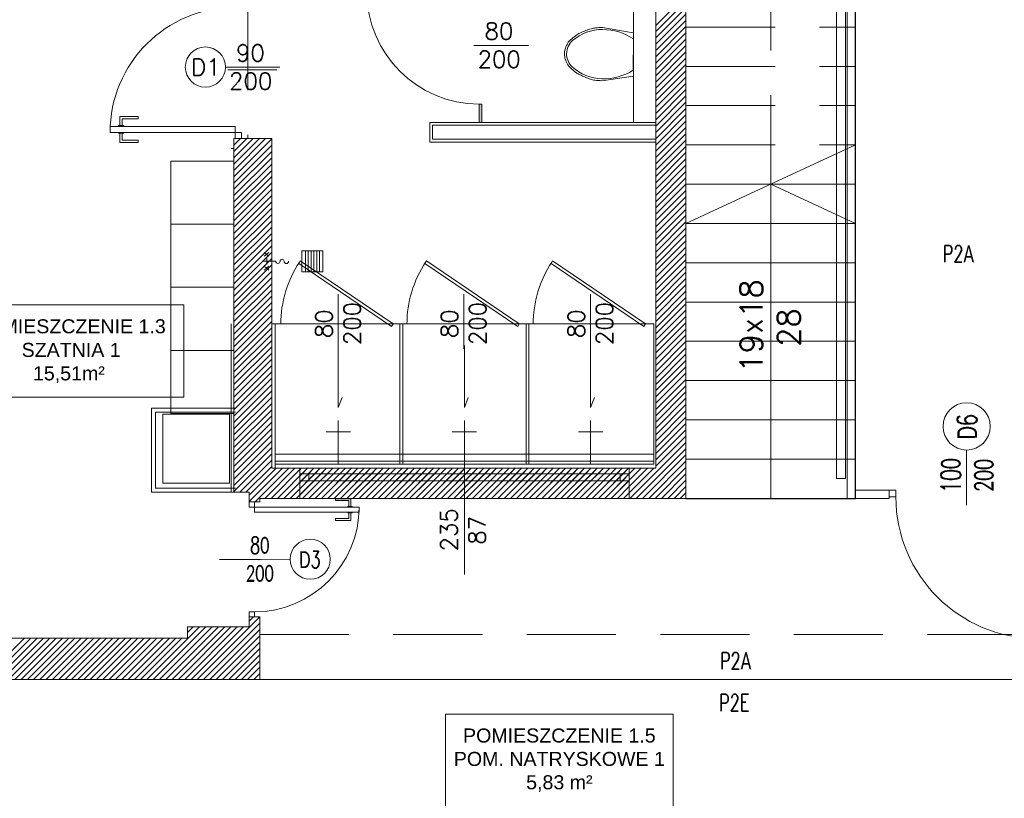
# Model space of a CAD drawing. Header units: millimetres. Extents: x -20020 to 55682, y 3351 to 17623.
# Tile 25 of 49: x -2551 to -1849, y 11325 to 11880. Entities that reach past the tile are written whole.
import ezdxf
from ezdxf.lldxf.tags import DXFTag

# ---------------------------------------------------------------- set-up
doc = ezdxf.new("R2010")
doc.units = ezdxf.units.MM
doc.linetypes.add('ACAD_ISO03W100', pattern=[30, 12, -18])
doc.linetypes.add('HIDDEN', pattern=[9.525, 6.35, -3.175])
doc.layers.get('0').update_dxf_attribs({"color": 252, "lineweight": 9})
for name, color, linetype, lineweight in [('_Drzwi', 252, 'Continuous', 9), ('ARANŻACJA', 252, 'Continuous', 9), ('cienka', 252, 'Continuous', 9), ('ETYKIETY POMIESZCZEŃ', 252, 'Continuous', 9), ('IS_Grafika', 252, 'SOLID', 9), ('nowe', 252, 'Continuous', 9), ('OKNA', 252, 'Continuous', 9), ('OPISY', 252, 'Continuous', 9), ('PODCIĄG', 252, 'HIDDEN', 9), ('srednia', 252, 'Continuous', 9), ('ŚCIANY KONSTRUKCYJNE', 252, 'Continuous', 9), ('ŚCIANY WYPEŁNIENIE', 252, 'Continuous', 9)]:
    doc.layers.add(name, color=color, linetype=linetype, lineweight=lineweight)
doc.styles.add('MED_ARIAL_Tabela', font='arial.ttf')
doc.styles.get("Standard").update_dxf_attribs({"font": 'romans.shx', "width": 0.7})
tags = doc.linetypes.add('SOLID', pattern=[10, 10, 0]).pattern_tags.tags
tags[6:7] = [DXFTag(74, 4), DXFTag(75, 0), DXFTag(340, '0'), DXFTag(46, 0.0), DXFTag(50, 0.0), DXFTag(44, 0.0), DXFTag(45, 0.0)]
tags[4:5] = [DXFTag(74, 4), DXFTag(75, 0), DXFTag(340, '0'), DXFTag(46, 0.0), DXFTag(50, 0.0), DXFTag(44, 0.0), DXFTag(45, 0.0)]

# ---------------------------------------------------------------- blocks, each defined once
blk = doc.blocks.new('drzwi_wew_901')
blk.add_line((0, 19.18), (0, -12.85))
at = {"color": 0}
for p, q in [((32, -71.55), (30.5, -71.55)), ((30.5, -83.55), (30.5, -71.55)), ((32, -82.05), (32, -71.55)), ((46, -71.55), (47.5, -71.55)), ((46, -82.05), (46, -71.55)), ((47.5, -83.55), (47.5, -71.55)), ((36.5, -83.55), (30.5, -83.55)), ((36.5, -82.05), (32, -82.05)), ((37, -81.05), (36.5, -81.05)), ((36.5, -84.55), (36.5, -81.05)), ((37, -84.55), (36.5, -84.55)), ((41, -81.05), (41.5, -81.05)), ((41, -84.55), (41.5, -84.55)), ((41.5, -84.55), (41.5, -81.05)), ((41.5, -82.05), (46, -82.05)), ((41.5, -83.55), (47.5, -83.55))]:
    blk.add_line(p, q, dxfattribs=at)
for points in [[(-45, -8), (-45, -4), (-41, -4), (-41, -8)], [(45, -8), (45, -4), (41, -4), (41, -8)], [(41, -8), (37, -8), (37, -90), (41, -90)]]:
    blk.add_lwpolyline(points, close=True)
at = {"color": 0, "linetype": 'Continuous', "ltscale": 50}
blk.add_arc((41, -8), 82.02, 180, 270, dxfattribs=at)
blk = doc.blocks.new('prysznic')
at = {"layer": 'ARANŻACJA'}
for points in [[(5750.89, -4086.83), (5750.89, -4069.51)], [(5727.96, -4078.17), (5758.93, -4078.17)]]:
    blk.add_lwpolyline(points, dxfattribs=at)
blk = doc.blocks.new('fsefsefes')
for points in [[(9985.45, -5716.55), (10000.45, -5716.55), (10000.45, -5701.55), (9985.45, -5701.55), (9985.45, -5716.55)], [(9985.45, -5703.92), (10000.45, -5703.92)], [(9985.45, -5705.92), (10000.45, -5705.92)], [(9985.45, -5707.92), (10000.45, -5707.92)], [(9985.45, -5709.92), (10000.45, -5709.92)], [(9985.45, -5711.92), (10000.45, -5711.92)], [(9985.45, -5711.92), (10000.45, -5711.92)], [(9985.45, -5713.92), (10000.45, -5713.92)], [(9985.45, -5716.55), (10000.45, -5716.55)], [(9992.95, -5743.93), (9992.95, -5735.14)], [(9986.65, -5740.09), (9989.42, -5743.38)], [(9986.65, -5743.38), (9989.42, -5740.09)], [(9990.8, -5741.54), (9995.1, -5741.54)], [(9999.24, -5740.09), (9996.48, -5743.38)], [(9999.24, -5743.38), (9996.48, -5740.09)]]:
    blk.add_lwpolyline(points)
blk.add_lwpolyline([(9992.95, -5735.14, 1), (9992.95, -5732.01, -1), (9992.95, -5729.22, 1), (9992.95, -5725.99, 0.933393)], format="xyb")

msp = doc.modelspace()

# ---------------------------------------------------------------- hatches: boundary and pattern name
at = {"layer": 'srednia'}
h = msp.add_hatch(color=256, dxfattribs=at)
h.dxf.hatch_style = 1
h.paths.add_polyline_path([(-2223.39, 11807.07), (-2221.38, 11807.07), (-2221.34, 11820.15), (-2223.35, 11820.15)])

# ---------------------------------------------------------------- linework, layer by layer
for p, q in [((-2367.69, 11844.54), (-2402.58, 11844.54)), ((-2479.56, 11804.8), (-2479.56, 11811.33)), ((-2479.56, 11811.33), (-2466.5, 11811.33)), ((-2477.93, 11804.8), (-2477.93, 11809.7)), ((-2477.93, 11809.7), (-2466.5, 11809.7)), ((-2466.5, 11809.7), (-2466.5, 11811.33)), ((-2480.65, 11804.25), (-2480.65, 11804.8)), ((-2480.65, 11804.8), (-2476.84, 11804.8)), ((-2480.65, 11799.9), (-2480.65, 11799.35)), ((-2480.65, 11799.35), (-2476.84, 11799.35)), ((-2479.56, 11799.35), (-2479.56, 11792.82)), ((-2477.93, 11799.35), (-2477.93, 11794.45)), ((-2476.84, 11804.25), (-2476.84, 11804.8)), ((-2476.84, 11799.9), (-2476.84, 11799.35)), ((-2479.56, 11792.82), (-2466.5, 11792.82)), ((-2477.93, 11794.45), (-2466.5, 11794.45)), ((-2466.5, 11794.45), (-2466.5, 11792.82)), ((-2325.75, 11537.46), (-2325.75, 11538.82)), ((-2314.82, 11538.82), (-2325.75, 11538.82)), ((-2316.18, 11537.46), (-2325.75, 11537.46)), ((-2317.09, 11532.9), (-2317.09, 11533.36)), ((-2313.9, 11533.36), (-2317.09, 11533.36)), ((-2316.18, 11533.36), (-2316.18, 11537.46)), ((-2314.82, 11533.36), (-2314.82, 11538.82)), ((-2313.9, 11532.9), (-2313.9, 11533.36)), ((-2317.09, 11529.26), (-2317.09, 11528.8)), ((-2313.9, 11528.8), (-2317.09, 11528.8)), ((-2316.18, 11528.8), (-2316.18, 11524.7)), ((-2314.82, 11528.8), (-2314.82, 11523.33)), ((-2313.9, 11529.26), (-2313.9, 11528.8)), ((-2325.75, 11524.7), (-2325.75, 11523.33)), ((-2316.18, 11524.7), (-2325.75, 11524.7)), ((-2314.82, 11523.33), (-2325.75, 11523.33)), ((-2408.42, 11495.55), (-2379.23, 11495.55))]:
    msp.add_line(p, q)
for points in [[(-2113.38, 11840.02), (-2135.87, 11836.84, -0.030758), (-2140.84, 11837.21, -0.049555), (-2143.85, 11837.94, -0.011983), (-2147.63, 11839.35, -0.011983), (-2151.33, 11840.95, -0.049552), (-2154, 11842.51, -0.030757), (-2157.84, 11845.69, -0.035278), (-2159.5, 11847.42, -0.055317), (-2160.34, 11848.7, -0.015269), (-2161.17, 11850.47, -0.015268), (-2161.89, 11852.29, -0.055313), (-2162.25, 11853.77, -0.035277), (-2162.39, 11856.16, -0.035277), (-2162.18, 11858.55, -0.055313), (-2161.78, 11860.03, -0.015268), (-2161.01, 11861.82, -0.015269), (-2160.13, 11863.57, -0.055317), (-2159.25, 11864.82, -0.035278), (-2157.55, 11866.51, -0.030757), (-2153.62, 11869.57, -0.049552), (-2150.91, 11871.06, -0.011983), (-2147.16, 11872.55, -0.011983), (-2143.35, 11873.86, -0.049555), (-2140.32, 11874.5, -0.030758), (-2135.34, 11874.74)], [(-2135.85, 11838.26, 0.148054), (-2113.54, 11844.26, -0.148054), (-2135.85, 11838.26, -0.186661), (-2156.88, 11846.73, -0.215016), (-2160.96, 11856.14, -0.215016), (-2156.62, 11865.43, 0.215016), (-2160.96, 11856.14, -0.215016), (-2156.62, 11865.43, -0.186661), (-2135.35, 11873.32, -0.148054), (-2113.22, 11866.69, 0.148054), (-2135.35, 11873.32)], [(-2111.07, 11844.87, -0.272823), (-2111.07, 11844.87, -0.272823), (-2111.07, 11844.87, -0.124305), (-2111.07, 11844.87)]]:
    msp.add_lwpolyline(points, format="xyb")
msp.add_lwpolyline([(-2135.34, 11874.74), (-2113.38, 11871)])
for points in [[(-2113.22, 11866.69), (-2113.54, 11844.26)], [(-2397.29, 11799.9), (-2397.29, 11804.25), (-2486.59, 11804.25), (-2486.59, 11799.9)], [(-2397.29, 11795.54), (-2392.94, 11795.54), (-2392.94, 11799.9), (-2397.29, 11799.9)], [(-2383.65, 11536.55), (-2387.29, 11536.55), (-2387.29, 11532.9), (-2383.65, 11532.9)], [(-2383.65, 11532.9), (-2383.65, 11529.26), (-2308.94, 11529.26), (-2308.94, 11532.9)], [(-2383.65, 11454.55), (-2387.29, 11454.55), (-2387.29, 11458.19), (-2383.65, 11458.19)]]:
    msp.add_lwpolyline(points, close=True)
at = {"linetype": 'Continuous', "ltscale": 50}
for centre, radius, start, end in [((-2397.29, 11799.9), 89.32, 90, 180), ((-2383.65, 11532.9), 74.73, 270, 0)]:
    msp.add_arc(centre, radius, start, end, dxfattribs=at)
at = {"layer": 'ARANŻACJA'}
for p, q in [((-2113.34, 12010.55), (-2113.34, 11807.07)), ((-2097.29, 11805.07), (-2256.61, 11805.07)), ((-2256.61, 11805.07), (-2256.61, 11795.07)), ((-2256.61, 11795.07), (-2097.29, 11795.07)), ((-2368.79, 11663.55), (-2371.29, 11663.55)), ((-2323.79, 11648.06), (-2323.79, 11603.97)), ((-2233.79, 11648.06), (-2233.79, 11603.97)), ((-2143.8, 11648.06), (-2143.8, 11603.97)), ((-2323.79, 11603.97), (-2321.11, 11611)), ((-2233.79, 11603.97), (-2231.11, 11611)), ((-2143.8, 11603.97), (-2141.11, 11611)), ((-2368.79, 11562.55), (-2368.79, 11570.55)), ((-2368.79, 11570.55), (-2098.79, 11570.55)), ((-2368.79, 11560.55), (-2368.79, 11565.55)), ((-2368.79, 11565.55), (-2098.79, 11565.55)), ((-1930.96, 11539.05), (-1930.96, 11545.05))]:
    msp.add_line(p, q, dxfattribs=at)
at = {"layer": 'ARANŻACJA', "ltscale": 10}
for points in [[(-1954.84, 11539.05), (-1954.84, 12016.05), (-1960.84, 12016.05), (-1960.84, 11539.05), (-1930.96, 11539.05)], [(-2323.79, 11563.55), (-2323.79, 11594.52)], [(-2143.79, 11563.55), (-2143.79, 11594.52)], [(-2332.45, 11586.47), (-2315.14, 11586.47)], [(-2152.45, 11586.47), (-2135.14, 11586.47)], [(-1930.96, 11545.05), (-1954.84, 11545.05)]]:
    msp.add_lwpolyline(points, dxfattribs=at)
at = {"layer": 'ARANŻACJA', "linetype": 'ACAD_ISO03W100', "ltscale": 10}
msp.add_lwpolyline([(-2398.29, 11543.55), (-2400.29, 11543.55), (-2400.29, 11788.62), (-2398.29, 11788.62)], dxfattribs=at)
at = {"layer": 'ARANŻACJA', "ltscale": 10}
for points in [[(-2398.29, 11734.55), (-2398.29, 11779.55), (-2443.29, 11779.55), (-2443.29, 11734.55)], [(-2398.29, 11689.55), (-2398.29, 11734.55), (-2443.29, 11734.55), (-2443.29, 11689.55)], [(-2284.68, 11663.4), (-2350.93, 11708.32), (-2352.06, 11706.64), (-2285.82, 11661.72)], [(-2194.68, 11663.4), (-2260.93, 11708.32), (-2262.06, 11706.64), (-2195.82, 11661.72)], [(-2104.67, 11663.4), (-2170.92, 11708.32), (-2172.06, 11706.64), (-2105.81, 11661.72)], [(-2398.29, 11644.55), (-2398.29, 11689.55), (-2443.29, 11689.55), (-2443.29, 11644.55)], [(-2398.29, 11599.55), (-2398.29, 11644.55), (-2443.29, 11644.55), (-2443.29, 11599.55)]]:
    msp.add_lwpolyline(points, close=True, dxfattribs=at)
at = {"layer": 'cienka'}
msp.add_line((-2379.79, 11410.05), (-1803.79, 11410.05), dxfattribs=at)
at = {"layer": 'Defpoints'}
for p, q in [((-1954.84, 11539.05), (-1954.84, 12016.05)), ((-2075.79, 11539.05), (-1954.84, 11539.05))]:
    msp.add_line(p, q, dxfattribs=at)
at = {"layer": 'ETYKIETY POMIESZCZEŃ'}
for p, q in [((-2434.03, 11676.97), (-2596.58, 11676.97)), ((-2434.03, 11611.2), (-2434.03, 11676.97)), ((-2596.58, 11611.2), (-2434.03, 11611.2))]:
    msp.add_line(p, q, dxfattribs=at)
msp.add_lwpolyline([(-2247.38, 11385.32), (-2247.38, 11319.55), (-2084.83, 11319.55), (-2084.83, 11385.32)], close=True, dxfattribs=at)
at = {"layer": 'IS_Grafika'}
msp.add_lwpolyline([(-2448.89, 11599.21), (-2401.39, 11599.21), (-2401.39, 11550.01), (-2448.89, 11550.01)], close=True, dxfattribs=at)
at = {"layer": 'nowe'}
for points in [[(-2397.12, 11543.43), (-2457.12, 11543.43), (-2457.12, 11603.43), (-2397.12, 11603.43)], [(-2397.12, 11546.43), (-2454.12, 11546.43), (-2454.12, 11600.43), (-2397.12, 11600.43)]]:
    msp.add_lwpolyline(points, dxfattribs=at)
at = {"layer": 'OKNA'}
msp.add_line((-2233.79, 11484.75), (-2233.79, 11587.93), dxfattribs=at)
at = {"layer": 'OPISY'}
for p, q in [((-2227.06, 11861.95), (-2188.2, 11861.95)), ((-2404.3, 11846.42), (-2365.44, 11846.42)), ((-2075.79, 11735.05), (-1954.84, 11791.05)), ((-2015.32, 11763.05), (-1954.84, 11735.05)), ((-2015.32, 11763.05), (-2015.32, 11539.05)), ((-2323.79, 11645.73), (-2323.79, 11684.59)), ((-2234.29, 11645.73), (-2234.29, 11684.59)), ((-2143.79, 11645.73), (-2143.79, 11684.59)), ((-2358.12, 11495.78), (-2396.98, 11495.6))]:
    msp.add_line(p, q, dxfattribs=at)
for centre, radius in [((-2418.62, 11846.55), 14.32), ((-1875.58, 11590.41), 16.84), ((-2343.81, 11495.71), 14.32)]:
    msp.add_circle(centre, radius, dxfattribs=at)
at = {"layer": 'PODCIĄG', "ltscale": 10}
for p, q in [((-2015.32, 11763.05), (-2015.32, 12015.05)), ((-2388.29, 11893.55), (-2388.29, 11795.55)), ((-2075.79, 11875.05), (-1954.84, 11875.05)), ((-2075.79, 11847.05), (-1954.84, 11847.05)), ((-2075.79, 11819.05), (-1954.84, 11819.05)), ((-2075.79, 11791.05), (-1954.84, 11791.05)), ((-2075.79, 11763.05), (-2016.57, 11763.05)), ((-2379.79, 11442.05), (-1803.79, 11442.05)), ((-2379.79, 11410.05), (-1803.79, 11410.05))]:
    msp.add_line(p, q, dxfattribs=at)
at = {"layer": 'srednia'}
for p, q in [((-1968.4, 11553.31), (-1968.4, 12016.05)), ((-1961.9, 12016.05), (-1961.9, 11553.31)), ((-1954.84, 11539.05), (-1954.84, 12016.05)), ((-2223.35, 11820.15), (-2223.39, 11807.07)), ((-2221.34, 11820.15), (-2223.35, 11820.15)), ((-2221.38, 11807.07), (-2221.34, 11820.15)), ((-2097.29, 11807.07), (-2258.61, 11807.07)), ((-2258.61, 11807.07), (-2258.61, 11793.07)), ((-2223.39, 11807.07), (-2221.38, 11807.07)), ((-2258.61, 11793.07), (-2097.29, 11793.07)), ((-2016.57, 11763.05), (-1954.84, 11763.05)), ((-2075.79, 11735.05), (-1954.84, 11735.05)), ((-2075.79, 11707.05), (-1954.84, 11707.05)), ((-2075.79, 11679.05), (-1954.84, 11679.05)), ((-2368.79, 11563.55), (-2368.79, 11663.55)), ((-2278.79, 11663.55), (-2368.79, 11663.55)), ((-2368.79, 11663.55), (-2368.79, 11563.55)), ((-2368.79, 11663.55), (-2099.79, 11663.55)), ((-2098.79, 11663.55), (-2188.79, 11663.55)), ((-2098.79, 11663.55), (-2098.79, 11563.55)), ((-2098.79, 11563.55), (-2098.79, 11663.55)), ((-2075.79, 11651.05), (-1954.84, 11651.05)), ((-2075.79, 11623.05), (-1954.84, 11623.05)), ((-2075.79, 11595.05), (-1954.84, 11595.05)), ((-2098.79, 11563.55), (-2368.79, 11563.55)), ((-2368.79, 11563.55), (-2278.79, 11563.55)), ((-2351.29, 11560.55), (-2351.29, 11539.05)), ((-2188.79, 11563.55), (-2098.79, 11563.55)), ((-2116.29, 11560.55), (-2116.29, 11539.05)), ((-2075.79, 11567.05), (-1954.84, 11567.05)), ((-2351.29, 11556.68), (-2116.29, 11556.68)), ((-2351.29, 11551.68), (-2351.29, 11556.68)), ((-2344.86, 11556.68), (-2351.29, 11556.68)), ((-2351.29, 11556.68), (-2351.29, 11551.68)), ((-2344.86, 11551.68), (-2344.86, 11556.68)), ((-2116.29, 11556.68), (-2122.73, 11556.68)), ((-2122.73, 11556.68), (-2122.73, 11551.68)), ((-2116.29, 11556.68), (-2116.29, 11551.68)), ((-2116.29, 11551.68), (-2116.29, 11556.68)), ((-1961.9, 11553.31), (-1968.4, 11553.31)), ((-2116.29, 11551.68), (-2351.29, 11551.68)), ((-2351.29, 11551.68), (-2344.86, 11551.68)), ((-2122.73, 11551.68), (-2116.29, 11551.68)), ((-2078.29, 11539.05), (-1954.84, 11539.05)), ((-2078.29, 11539.05), (-1954.84, 11539.05))]:
    msp.add_line(p, q, dxfattribs=at)
for points in [[(-2279.79, 11663.55), (-2277.78, 11663.55), (-2277.78, 11563.55), (-2279.79, 11563.55)], [(-2189.79, 11663.55), (-2187.78, 11663.55), (-2187.78, 11563.55), (-2189.79, 11563.55)]]:
    msp.add_lwpolyline(points, close=True, dxfattribs=at)
at = {"layer": 'srednia', "linetype": 'Continuous'}
msp.add_arc((-2223.39, 11900.15), 80, 180, 270, dxfattribs=at)
at = {"layer": 'srednia'}
for centre in [(-2284.81, 11663.28), (-2194.81, 11663.28), (-2104.81, 11663.28)]:
    msp.add_arc(centre, 80, 146.46226, 180, dxfattribs=at)
at = {"layer": 'ŚCIANY KONSTRUKCYJNE'}
for p, q in [((-2097.29, 12010.55), (-2097.29, 11560.55)), ((-2075.79, 12016.05), (-2075.79, 11539.05)), ((-2398.29, 11795.55), (-2398.29, 11543.55)), ((-2398.29, 11795.55), (-2371.29, 11795.55)), ((-2371.29, 11795.55), (-2371.29, 11560.55)), ((-2097.29, 11560.55), (-2371.29, 11560.55)), ((-2351.29, 11560.55), (-2368.29, 11560.55)), ((-2097.29, 11560.55), (-2116.29, 11560.55)), ((-2387.29, 11543.55), (-2398.29, 11543.55)), ((-2387.29, 11536.55), (-2387.29, 11543.55)), ((-2387.29, 11543.55), (-2387.29, 11536.55)), ((-2387.29, 11536.55), (-2379.79, 11536.55)), ((-2075.79, 11539.05), (-2379.79, 11539.05)), ((-2379.79, 11539.05), (-2379.79, 11536.55)), ((-2116.29, 11539.05), (-2351.29, 11539.05)), ((-2387.29, 11447.55), (-2387.29, 11454.55)), ((-2379.79, 11454.55), (-2387.29, 11454.55)), ((-2387.29, 11454.55), (-2387.29, 11447.55)), ((-2379.79, 11454.55), (-2379.79, 11410.05)), ((-2431.29, 11439.55), (-2431.29, 11447.55)), ((-2431.29, 11447.55), (-2387.29, 11447.55)), ((-2672.29, 11439.55), (-2431.29, 11439.55)), ((-2379.79, 11410.05), (-2702.79, 11410.05))]:
    msp.add_line(p, q, dxfattribs=at)
at = {"layer": 'ŚCIANY WYPEŁNIENIE', "linetype": 'Continuous'}
for p, q in [((-2097.29, 11876.31), (-2075.79, 11897.81)), ((-2097.29, 11871.82), (-2075.79, 11893.32)), ((-2097.29, 11867.33), (-2075.79, 11888.83)), ((-2097.29, 11862.84), (-2075.79, 11884.34)), ((-2097.29, 11858.35), (-2075.79, 11879.85)), ((-2097.29, 11853.86), (-2075.79, 11875.36)), ((-2097.29, 11849.37), (-2075.79, 11870.87)), ((-2097.29, 11844.88), (-2075.79, 11866.38)), ((-2097.29, 11840.39), (-2075.79, 11861.89)), ((-2097.29, 11835.9), (-2075.79, 11857.4)), ((-2097.29, 11831.41), (-2075.79, 11852.91)), ((-2097.29, 11826.92), (-2075.79, 11848.42)), ((-2097.29, 11822.43), (-2075.79, 11843.93)), ((-2097.29, 11817.94), (-2075.79, 11839.44)), ((-2097.29, 11813.45), (-2075.79, 11834.95)), ((-2097.29, 11808.96), (-2075.79, 11830.46)), ((-2097.29, 11804.47), (-2075.79, 11825.97)), ((-2097.29, 11799.98), (-2075.79, 11821.48)), ((-2097.29, 11795.49), (-2075.79, 11816.99)), ((-2097.29, 11791), (-2075.79, 11812.5)), ((-2097.29, 11786.51), (-2075.79, 11808.01)), ((-2097.29, 11782.02), (-2075.79, 11803.52)), ((-2398.29, 11795.33), (-2398.07, 11795.55)), ((-2398.29, 11790.83), (-2393.58, 11795.55)), ((-2398.29, 11786.34), (-2389.09, 11795.55)), ((-2398.29, 11781.85), (-2384.6, 11795.55)), ((-2398.29, 11777.36), (-2380.11, 11795.55)), ((-2398.29, 11772.87), (-2375.62, 11795.55)), ((-2398.29, 11768.38), (-2371.29, 11795.38)), ((-2097.29, 11777.53), (-2075.79, 11799.03)), ((-2097.29, 11773.04), (-2075.79, 11794.54)), ((-2398.29, 11763.89), (-2371.29, 11790.89)), ((-2398.29, 11759.4), (-2371.29, 11786.4)), ((-2097.29, 11768.55), (-2075.79, 11790.05)), ((-2097.29, 11764.06), (-2075.79, 11785.56)), ((-2398.29, 11754.91), (-2371.29, 11781.91)), ((-2097.29, 11759.57), (-2075.79, 11781.07)), ((-2398.29, 11750.42), (-2371.29, 11777.42)), ((-2398.29, 11745.93), (-2371.29, 11772.93)), ((-2097.29, 11755.08), (-2075.79, 11776.58)), ((-2097.29, 11750.59), (-2075.79, 11772.09)), ((-2398.29, 11741.44), (-2371.29, 11768.44)), ((-2097.29, 11746.1), (-2075.79, 11767.6)), ((-2398.29, 11736.95), (-2371.29, 11763.95)), ((-2398.29, 11732.46), (-2371.29, 11759.46)), ((-2097.29, 11741.6), (-2075.79, 11763.1)), ((-2097.29, 11737.11), (-2075.79, 11758.61)), ((-2398.29, 11727.97), (-2371.29, 11754.97)), ((-2398.29, 11723.48), (-2371.29, 11750.48)), ((-2097.29, 11732.62), (-2075.79, 11754.12)), ((-2398.29, 11718.99), (-2371.29, 11745.99)), ((-2097.29, 11728.13), (-2075.79, 11749.63)), ((-2097.29, 11723.64), (-2075.79, 11745.14)), ((-2398.29, 11714.5), (-2371.29, 11741.5)), ((-2398.29, 11710.01), (-2371.29, 11737.01)), ((-2097.29, 11719.15), (-2075.79, 11740.65)), ((-2097.29, 11714.66), (-2075.79, 11736.16)), ((-2398.29, 11705.52), (-2371.29, 11732.52)), ((-2097.29, 11710.17), (-2075.79, 11731.67)), ((-2398.29, 11701.03), (-2371.29, 11728.03)), ((-2398.29, 11696.54), (-2371.29, 11723.54)), ((-2097.29, 11705.68), (-2075.79, 11727.18)), ((-2097.29, 11701.19), (-2075.79, 11722.69)), ((-2398.29, 11692.05), (-2371.29, 11719.05)), ((-2097.29, 11696.7), (-2075.79, 11718.2)), ((-2398.29, 11687.56), (-2371.29, 11714.56)), ((-2398.29, 11683.07), (-2371.29, 11710.07)), ((-2097.29, 11692.21), (-2075.79, 11713.71)), ((-2097.29, 11687.72), (-2075.79, 11709.22)), ((-2398.29, 11678.58), (-2371.29, 11705.58)), ((-2398.29, 11674.09), (-2371.29, 11701.09)), ((-2097.29, 11683.23), (-2075.79, 11704.73)), ((-2398.29, 11669.6), (-2371.29, 11696.6)), ((-2097.29, 11678.74), (-2075.79, 11700.24)), ((-2097.29, 11674.25), (-2075.79, 11695.75)), ((-2398.29, 11665.11), (-2371.29, 11692.11)), ((-2398.29, 11660.62), (-2371.29, 11687.62)), ((-2097.29, 11669.76), (-2075.79, 11691.26)), ((-2097.29, 11665.27), (-2075.79, 11686.77)), ((-2398.29, 11656.13), (-2371.29, 11683.13)), ((-2097.29, 11660.78), (-2075.79, 11682.28)), ((-2398.29, 11651.64), (-2371.29, 11678.64)), ((-2398.29, 11647.15), (-2371.29, 11674.15)), ((-2097.29, 11656.29), (-2075.79, 11677.79)), ((-2097.29, 11651.8), (-2075.79, 11673.3)), ((-2398.29, 11642.66), (-2371.29, 11669.66)), ((-2097.29, 11647.31), (-2075.79, 11668.81)), ((-2398.29, 11638.17), (-2371.29, 11665.17)), ((-2398.29, 11633.68), (-2371.29, 11660.68)), ((-2097.29, 11642.82), (-2075.79, 11664.32)), ((-2097.29, 11638.33), (-2075.79, 11659.83)), ((-2398.29, 11629.19), (-2371.29, 11656.19)), ((-2398.29, 11624.7), (-2371.29, 11651.7)), ((-2097.29, 11633.84), (-2075.79, 11655.34)), ((-2398.29, 11620.21), (-2371.29, 11647.21)), ((-2097.29, 11629.35), (-2075.79, 11650.85)), ((-2097.29, 11624.86), (-2075.79, 11646.36)), ((-2398.29, 11615.72), (-2371.29, 11642.72)), ((-2398.29, 11611.23), (-2371.29, 11638.23)), ((-2097.29, 11620.37), (-2075.79, 11641.87)), ((-2398.29, 11606.74), (-2371.29, 11633.74)), ((-2097.29, 11615.88), (-2075.79, 11637.38)), ((-2097.29, 11611.39), (-2075.79, 11632.89)), ((-2398.29, 11602.25), (-2371.29, 11629.25)), ((-2398.29, 11597.76), (-2371.29, 11624.76)), ((-2097.29, 11606.9), (-2075.79, 11628.4)), ((-2097.29, 11602.41), (-2075.79, 11623.91)), ((-2398.29, 11593.27), (-2371.29, 11620.27)), ((-2097.29, 11597.92), (-2075.79, 11619.42)), ((-2398.29, 11588.78), (-2371.29, 11615.78)), ((-2398.29, 11584.29), (-2371.29, 11611.29)), ((-2097.29, 11593.43), (-2075.79, 11614.93)), ((-2097.29, 11588.94), (-2075.79, 11610.44)), ((-2398.29, 11579.8), (-2371.29, 11606.8)), ((-2097.29, 11584.45), (-2075.79, 11605.95)), ((-2398.29, 11575.31), (-2371.29, 11602.31)), ((-2398.29, 11570.82), (-2371.29, 11597.82)), ((-2097.29, 11579.96), (-2075.79, 11601.46)), ((-2097.29, 11575.47), (-2075.79, 11596.97)), ((-2398.29, 11566.33), (-2371.29, 11593.33)), ((-2398.29, 11561.84), (-2371.29, 11588.84)), ((-2097.29, 11570.98), (-2075.79, 11592.48)), ((-2398.29, 11557.35), (-2371.29, 11584.35)), ((-2097.29, 11566.49), (-2075.79, 11587.99)), ((-2097.29, 11562), (-2075.79, 11583.5)), ((-2398.29, 11552.86), (-2371.29, 11579.86)), ((-2398.29, 11548.37), (-2371.29, 11575.37)), ((-2115.76, 11539.05), (-2075.79, 11579.01)), ((-2111.27, 11539.05), (-2075.79, 11574.52)), ((-2398.29, 11543.88), (-2371.29, 11570.88)), ((-2106.78, 11539.05), (-2075.79, 11570.03)), ((-2394.14, 11543.55), (-2371.29, 11566.39)), ((-2389.65, 11543.55), (-2371.29, 11561.9)), ((-2387.29, 11541.41), (-2368.16, 11560.55)), ((-2387.29, 11536.92), (-2363.67, 11560.55)), ((-2383.18, 11536.55), (-2359.18, 11560.55)), ((-2376.19, 11539.05), (-2354.69, 11560.55)), ((-2371.7, 11539.05), (-2350.2, 11560.55)), ((-2367.21, 11539.05), (-2345.71, 11560.55)), ((-2362.72, 11539.05), (-2341.22, 11560.55)), ((-2358.23, 11539.05), (-2336.73, 11560.55)), ((-2353.74, 11539.05), (-2332.24, 11560.55)), ((-2351.29, 11559.45), (-2350.2, 11560.55)), ((-2349.57, 11556.68), (-2345.71, 11560.55)), ((-2349.25, 11539.05), (-2327.75, 11560.55)), ((-2345.08, 11556.68), (-2341.22, 11560.55)), ((-2344.76, 11539.05), (-2323.26, 11560.55)), ((-2340.59, 11556.68), (-2336.73, 11560.55)), ((-2340.27, 11539.05), (-2318.77, 11560.55)), ((-2336.1, 11556.68), (-2332.24, 11560.55)), ((-2335.78, 11539.05), (-2314.28, 11560.55)), ((-2331.61, 11556.68), (-2327.75, 11560.55)), ((-2331.29, 11539.05), (-2309.79, 11560.55)), ((-2327.12, 11556.68), (-2323.26, 11560.55)), ((-2326.8, 11539.05), (-2305.3, 11560.55)), ((-2322.63, 11556.68), (-2318.77, 11560.55)), ((-2322.3, 11539.05), (-2300.8, 11560.55)), ((-2318.14, 11556.68), (-2314.28, 11560.55)), ((-2317.81, 11539.05), (-2296.31, 11560.55)), ((-2313.65, 11556.68), (-2309.79, 11560.55)), ((-2313.32, 11539.05), (-2291.82, 11560.55)), ((-2308.83, 11539.05), (-2287.33, 11560.55)), ((-2307.47, 11558.37), (-2305.3, 11560.55)), ((-2304.67, 11556.68), (-2300.8, 11560.55)), ((-2304.34, 11539.05), (-2282.84, 11560.55)), ((-2300.18, 11556.68), (-2296.31, 11560.55)), ((-2299.85, 11539.05), (-2278.35, 11560.55)), ((-2295.69, 11556.68), (-2291.82, 11560.55)), ((-2295.36, 11539.05), (-2273.86, 11560.55)), ((-2291.2, 11556.68), (-2287.33, 11560.55)), ((-2290.87, 11539.05), (-2269.37, 11560.55)), ((-2286.71, 11556.68), (-2282.84, 11560.55)), ((-2286.38, 11539.05), (-2264.88, 11560.55)), ((-2282.22, 11556.68), (-2278.35, 11560.55)), ((-2281.89, 11539.05), (-2260.39, 11560.55)), ((-2277.73, 11556.68), (-2273.86, 11560.55)), ((-2277.4, 11539.05), (-2255.9, 11560.55)), ((-2273.24, 11556.68), (-2269.37, 11560.55)), ((-2272.91, 11539.05), (-2251.41, 11560.55)), ((-2268.75, 11556.68), (-2264.88, 11560.55)), ((-2268.42, 11539.05), (-2246.92, 11560.55)), ((-2264.25, 11556.68), (-2260.39, 11560.55)), ((-2263.93, 11539.05), (-2242.43, 11560.55)), ((-2259.76, 11556.68), (-2255.9, 11560.55)), ((-2259.44, 11539.05), (-2237.94, 11560.55)), ((-2255.27, 11556.68), (-2251.41, 11560.55)), ((-2254.95, 11539.05), (-2233.45, 11560.55)), ((-2250.78, 11556.68), (-2246.92, 11560.55)), ((-2250.46, 11539.05), (-2228.96, 11560.55)), ((-2246.29, 11556.68), (-2242.43, 11560.55)), ((-2245.97, 11539.05), (-2224.47, 11560.55)), ((-2241.8, 11556.68), (-2237.94, 11560.55)), ((-2241.48, 11539.05), (-2219.98, 11560.55)), ((-2236.99, 11539.05), (-2215.49, 11560.55)), ((-2233.79, 11560.2), (-2233.45, 11560.55)), ((-2232.82, 11556.68), (-2228.96, 11560.55)), ((-2232.5, 11539.05), (-2211, 11560.55)), ((-2228.33, 11556.68), (-2224.47, 11560.55)), ((-2228.01, 11539.05), (-2206.51, 11560.55)), ((-2223.84, 11556.68), (-2219.98, 11560.55)), ((-2223.52, 11539.05), (-2202.02, 11560.55)), ((-2219.35, 11556.68), (-2215.49, 11560.55)), ((-2219.03, 11539.05), (-2197.53, 11560.55)), ((-2214.86, 11556.68), (-2211, 11560.55)), ((-2214.54, 11539.05), (-2193.04, 11560.55)), ((-2210.37, 11556.68), (-2206.51, 11560.55)), ((-2210.05, 11539.05), (-2188.55, 11560.55)), ((-2205.88, 11556.68), (-2202.02, 11560.55)), ((-2205.56, 11539.05), (-2184.06, 11560.55)), ((-2201.39, 11556.68), (-2197.53, 11560.55)), ((-2201.07, 11539.05), (-2179.57, 11560.55)), ((-2196.9, 11556.68), (-2193.04, 11560.55)), ((-2196.58, 11539.05), (-2175.08, 11560.55)), ((-2192.41, 11556.68), (-2188.55, 11560.55)), ((-2192.09, 11539.05), (-2170.59, 11560.55)), ((-2187.92, 11556.68), (-2184.06, 11560.55)), ((-2187.6, 11539.05), (-2166.1, 11560.55)), ((-2183.43, 11556.68), (-2179.57, 11560.55)), ((-2183.11, 11539.05), (-2161.61, 11560.55)), ((-2178.94, 11556.68), (-2175.08, 11560.55)), ((-2178.62, 11539.05), (-2157.12, 11560.55)), ((-2174.45, 11556.68), (-2170.59, 11560.55)), ((-2174.13, 11539.05), (-2152.63, 11560.55)), ((-2169.96, 11556.68), (-2166.1, 11560.55)), ((-2169.64, 11539.05), (-2148.14, 11560.55)), ((-2165.47, 11556.68), (-2161.61, 11560.55)), ((-2165.15, 11539.05), (-2143.65, 11560.55)), ((-2160.98, 11556.68), (-2157.12, 11560.55)), ((-2160.66, 11539.05), (-2139.16, 11560.55)), ((-2156.49, 11556.68), (-2152.63, 11560.55)), ((-2156.17, 11539.05), (-2134.67, 11560.55)), ((-2152, 11556.68), (-2148.14, 11560.55)), ((-2151.68, 11539.05), (-2130.18, 11560.55)), ((-2147.51, 11556.68), (-2143.65, 11560.55)), ((-2147.19, 11539.05), (-2125.69, 11560.55)), ((-2143.02, 11556.68), (-2139.16, 11560.55)), ((-2142.7, 11539.05), (-2121.2, 11560.55)), ((-2138.53, 11556.68), (-2134.67, 11560.55)), ((-2138.21, 11539.05), (-2116.71, 11560.55)), ((-2134.04, 11556.68), (-2130.18, 11560.55)), ((-2129.55, 11556.68), (-2125.69, 11560.55)), ((-2125.06, 11556.68), (-2121.2, 11560.55)), ((-2120.57, 11556.68), (-2116.71, 11560.55)), ((-2116.29, 11556.47), (-2112.22, 11560.55)), ((-2116.29, 11551.98), (-2107.73, 11560.55)), ((-2116.29, 11547.49), (-2103.24, 11560.55)), ((-2116.29, 11543), (-2098.75, 11560.55)), ((-2102.29, 11539.05), (-2075.79, 11565.54)), ((-2097.8, 11539.05), (-2075.79, 11561.05)), ((-2351.29, 11554.96), (-2349.57, 11556.68)), ((-2350.09, 11551.68), (-2345.08, 11556.68)), ((-2344.86, 11552.41), (-2340.59, 11556.68)), ((-2341.11, 11551.68), (-2336.1, 11556.68)), ((-2336.61, 11551.68), (-2331.61, 11556.68)), ((-2332.12, 11551.68), (-2327.12, 11556.68)), ((-2327.63, 11551.68), (-2322.63, 11556.68)), ((-2323.14, 11551.68), (-2318.14, 11556.68)), ((-2318.65, 11551.68), (-2313.65, 11556.68)), ((-2314.16, 11551.68), (-2309.16, 11556.68)), ((-2309.67, 11551.68), (-2307.47, 11553.88)), ((-2309.16, 11556.68), (-2307.47, 11558.37)), ((-2307.47, 11553.88), (-2304.67, 11556.68)), ((-2305.18, 11551.68), (-2300.18, 11556.68)), ((-2300.69, 11551.68), (-2295.69, 11556.68)), ((-2296.2, 11551.68), (-2291.2, 11556.68)), ((-2291.71, 11551.68), (-2286.71, 11556.68)), ((-2287.22, 11551.68), (-2282.22, 11556.68)), ((-2282.73, 11551.68), (-2277.73, 11556.68)), ((-2278.24, 11551.68), (-2273.24, 11556.68)), ((-2273.75, 11551.68), (-2268.75, 11556.68)), ((-2269.26, 11551.68), (-2264.25, 11556.68)), ((-2264.77, 11551.68), (-2259.76, 11556.68)), ((-2260.28, 11551.68), (-2255.27, 11556.68)), ((-2255.79, 11551.68), (-2250.78, 11556.68)), ((-2251.3, 11551.68), (-2246.29, 11556.68)), ((-2246.81, 11551.68), (-2241.8, 11556.68)), ((-2242.32, 11551.68), (-2237.31, 11556.68)), ((-2237.83, 11551.68), (-2233.79, 11555.71)), ((-2237.31, 11556.68), (-2233.79, 11560.2)), ((-2233.79, 11555.71), (-2232.82, 11556.68)), ((-2233.34, 11551.68), (-2228.33, 11556.68)), ((-2228.85, 11551.68), (-2223.84, 11556.68)), ((-2224.36, 11551.68), (-2219.35, 11556.68)), ((-2219.87, 11551.68), (-2214.86, 11556.68)), ((-2215.38, 11551.68), (-2210.37, 11556.68)), ((-2210.89, 11551.68), (-2205.88, 11556.68)), ((-2206.4, 11551.68), (-2201.39, 11556.68)), ((-2201.91, 11551.68), (-2196.9, 11556.68)), ((-2197.42, 11551.68), (-2192.41, 11556.68)), ((-2192.93, 11551.68), (-2187.92, 11556.68)), ((-2188.44, 11551.68), (-2183.43, 11556.68)), ((-2183.95, 11551.68), (-2178.94, 11556.68)), ((-2179.46, 11551.68), (-2174.45, 11556.68)), ((-2174.97, 11551.68), (-2169.96, 11556.68)), ((-2170.48, 11551.68), (-2165.47, 11556.68)), ((-2165.99, 11551.68), (-2160.98, 11556.68)), ((-2161.5, 11551.68), (-2156.49, 11556.68)), ((-2157.01, 11551.68), (-2152, 11556.68)), ((-2152.52, 11551.68), (-2147.51, 11556.68)), ((-2148.03, 11551.68), (-2143.02, 11556.68)), ((-2143.54, 11551.68), (-2138.53, 11556.68)), ((-2139.05, 11551.68), (-2134.04, 11556.68)), ((-2134.56, 11551.68), (-2129.55, 11556.68)), ((-2133.72, 11539.05), (-2116.29, 11556.47)), ((-2130.07, 11551.68), (-2125.06, 11556.68)), ((-2125.58, 11551.68), (-2122.73, 11554.53)), ((-2122.73, 11554.53), (-2120.57, 11556.68)), ((-2121.09, 11551.68), (-2116.29, 11556.47)), ((-2093.31, 11539.05), (-2075.79, 11556.56)), ((-2351.29, 11550.47), (-2350.09, 11551.68)), ((-2351.29, 11545.98), (-2345.6, 11551.68)), ((-2351.29, 11541.49), (-2341.11, 11551.68)), ((-2349.25, 11539.05), (-2336.61, 11551.68)), ((-2345.6, 11551.68), (-2344.86, 11552.41)), ((-2344.76, 11539.05), (-2332.12, 11551.68)), ((-2340.27, 11539.05), (-2327.63, 11551.68)), ((-2335.78, 11539.05), (-2323.14, 11551.68)), ((-2331.29, 11539.05), (-2318.65, 11551.68)), ((-2326.8, 11539.05), (-2314.16, 11551.68)), ((-2322.3, 11539.05), (-2309.67, 11551.68)), ((-2317.81, 11539.05), (-2307.47, 11549.39)), ((-2307.47, 11549.39), (-2305.18, 11551.68)), ((-2307.47, 11544.9), (-2300.69, 11551.68)), ((-2307.47, 11540.41), (-2296.2, 11551.68)), ((-2304.34, 11539.05), (-2291.71, 11551.68)), ((-2299.85, 11539.05), (-2287.22, 11551.68)), ((-2295.36, 11539.05), (-2282.73, 11551.68)), ((-2290.87, 11539.05), (-2278.24, 11551.68)), ((-2286.38, 11539.05), (-2273.75, 11551.68)), ((-2281.89, 11539.05), (-2269.26, 11551.68)), ((-2277.4, 11539.05), (-2264.77, 11551.68)), ((-2272.91, 11539.05), (-2260.28, 11551.68)), ((-2268.42, 11539.05), (-2255.79, 11551.68)), ((-2263.93, 11539.05), (-2251.3, 11551.68)), ((-2259.44, 11539.05), (-2246.81, 11551.68)), ((-2254.95, 11539.05), (-2242.32, 11551.68)), ((-2250.46, 11539.05), (-2237.83, 11551.68)), ((-2245.97, 11539.05), (-2233.79, 11551.22)), ((-2241.48, 11539.05), (-2233.79, 11546.73)), ((-2233.79, 11551.22), (-2233.34, 11551.68)), ((-2233.79, 11546.73), (-2228.85, 11551.68)), ((-2233.79, 11542.24), (-2224.36, 11551.68)), ((-2232.5, 11539.05), (-2219.87, 11551.68)), ((-2228.01, 11539.05), (-2215.38, 11551.68)), ((-2223.52, 11539.05), (-2210.89, 11551.68)), ((-2219.03, 11539.05), (-2206.4, 11551.68)), ((-2214.54, 11539.05), (-2201.91, 11551.68)), ((-2210.05, 11539.05), (-2197.42, 11551.68)), ((-2205.56, 11539.05), (-2192.93, 11551.68)), ((-2201.07, 11539.05), (-2188.44, 11551.68)), ((-2196.58, 11539.05), (-2183.95, 11551.68)), ((-2192.09, 11539.05), (-2179.46, 11551.68)), ((-2187.6, 11539.05), (-2174.97, 11551.68)), ((-2183.11, 11539.05), (-2170.48, 11551.68)), ((-2178.62, 11539.05), (-2165.99, 11551.68)), ((-2174.13, 11539.05), (-2161.5, 11551.68)), ((-2169.64, 11539.05), (-2157.01, 11551.68)), ((-2165.15, 11539.05), (-2152.52, 11551.68)), ((-2160.66, 11539.05), (-2148.03, 11551.68)), ((-2156.17, 11539.05), (-2143.54, 11551.68)), ((-2151.68, 11539.05), (-2139.05, 11551.68)), ((-2147.19, 11539.05), (-2134.56, 11551.68)), ((-2142.7, 11539.05), (-2130.07, 11551.68)), ((-2138.21, 11539.05), (-2125.58, 11551.68)), ((-2133.72, 11539.05), (-2121.09, 11551.68)), ((-2129.23, 11539.05), (-2116.29, 11551.98)), ((-2129.23, 11539.05), (-2116.6, 11551.68)), ((-2124.74, 11539.05), (-2116.29, 11547.49)), ((-2124.74, 11539.05), (-2116.29, 11547.49)), ((-2116.6, 11551.68), (-2116.29, 11551.98)), ((-2088.82, 11539.05), (-2075.79, 11552.07)), ((-2084.33, 11539.05), (-2075.79, 11547.58)), ((-2313.32, 11539.05), (-2307.47, 11544.9)), ((-2308.83, 11539.05), (-2307.47, 11540.41)), ((-2236.99, 11539.05), (-2233.79, 11542.24)), ((-2120.25, 11539.05), (-2116.29, 11543)), ((-2120.25, 11539.05), (-2116.29, 11543)), ((-2079.84, 11539.05), (-2075.79, 11543.09)), ((-2424.36, 11410.05), (-2379.86, 11454.55)), ((-2419.87, 11410.05), (-2379.79, 11450.12)), ((-2387.29, 11451.6), (-2384.35, 11454.55)), ((-2460.29, 11410.05), (-2422.79, 11447.55)), ((-2455.8, 11410.05), (-2418.3, 11447.55)), ((-2451.3, 11410.05), (-2413.8, 11447.55)), ((-2446.81, 11410.05), (-2409.31, 11447.55)), ((-2442.32, 11410.05), (-2404.82, 11447.55)), ((-2437.83, 11410.05), (-2400.33, 11447.55)), ((-2433.34, 11410.05), (-2395.84, 11447.55)), ((-2431.29, 11443.53), (-2427.28, 11447.55)), ((-2428.85, 11410.05), (-2391.35, 11447.55)), ((-2415.38, 11410.05), (-2379.79, 11445.63)), ((-2410.89, 11410.05), (-2379.79, 11441.14)), ((-2577.03, 11410.05), (-2547.53, 11439.55)), ((-2572.54, 11410.05), (-2543.04, 11439.55)), ((-2568.05, 11410.05), (-2538.55, 11439.55)), ((-2563.56, 11410.05), (-2534.06, 11439.55)), ((-2559.07, 11410.05), (-2529.57, 11439.55)), ((-2554.58, 11410.05), (-2525.08, 11439.55)), ((-2550.09, 11410.05), (-2520.59, 11439.55)), ((-2545.6, 11410.05), (-2516.1, 11439.55)), ((-2541.11, 11410.05), (-2511.61, 11439.55)), ((-2536.62, 11410.05), (-2507.12, 11439.55)), ((-2532.13, 11410.05), (-2502.63, 11439.55)), ((-2527.64, 11410.05), (-2498.14, 11439.55)), ((-2523.15, 11410.05), (-2493.65, 11439.55)), ((-2518.66, 11410.05), (-2489.16, 11439.55)), ((-2514.17, 11410.05), (-2484.67, 11439.55)), ((-2509.68, 11410.05), (-2480.18, 11439.55)), ((-2505.19, 11410.05), (-2475.69, 11439.55)), ((-2500.7, 11410.05), (-2471.2, 11439.55)), ((-2496.21, 11410.05), (-2466.71, 11439.55)), ((-2491.72, 11410.05), (-2462.22, 11439.55)), ((-2487.23, 11410.05), (-2457.73, 11439.55)), ((-2482.74, 11410.05), (-2453.24, 11439.55)), ((-2478.25, 11410.05), (-2448.75, 11439.55)), ((-2473.76, 11410.05), (-2444.26, 11439.55)), ((-2469.27, 11410.05), (-2439.77, 11439.55)), ((-2464.78, 11410.05), (-2435.28, 11439.55)), ((-2406.4, 11410.05), (-2379.79, 11436.65)), ((-2401.91, 11410.05), (-2379.79, 11432.16)), ((-2397.42, 11410.05), (-2379.79, 11427.67)), ((-2392.93, 11410.05), (-2379.79, 11423.18)), ((-2388.44, 11410.05), (-2379.79, 11418.69)), ((-2383.95, 11410.05), (-2379.79, 11414.2))]:
    msp.add_line(p, q, dxfattribs=at)

# ---------------------------------------------------------------- block references
at = {"layer": '_Drzwi', "extrusion": (0, 0, -1), "xscale": -1.230508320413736, "yscale": 1.230508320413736, "zscale": -1.230508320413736}
msp.add_blockref('drzwi_wew_901', (1875.58, 11549.97), dxfattribs=at)
at = {"layer": 'ARANŻACJA', "xscale": -1, "rotation": 270}
msp.add_blockref('prysznic', (1844.37, 5835.59), dxfattribs=at)
at = {"layer": 'IS_Grafika', "rotation": 270}
msp.add_blockref('fsefsefes', (3366.74, 21701.07), dxfattribs=at)

# ---------------------------------------------------------------- texts
at = {"layer": 'ETYKIETY POMIESZCZEŃ', "style": 'MED_ARIAL_Tabela'}
for s, p in [('POMIESZCZENIE 1.3', (-2584.23, 11656.76)), ('SZATNIA 1', (-2549.66, 11639.92)), ('15,51m²', (-2541.57, 11623.21))]:
    msp.add_text(s, height=10, dxfattribs=at).set_placement(p)
at = {"layer": 'ETYKIETY POMIESZCZEŃ', "insert": (-2166.11, 11352.44), "char_height": 10, "width": 150.8702, "attachment_point": 5, "style": 'MED_ARIAL_Tabela'}
msp.add_mtext('\\pxqc;POMIESZCZENIE 1.5\\PPOM. NATRYSKOWE 1\\P5,83 m²', dxfattribs=at)
at = {"layer": 'OPISY'}
for s, p in [('80', (-2219.52, 11866.16)), ('90', (-2396.75, 11850.62)), ('200', (-2224.47, 11846.06)), ('D1', (-2428.78, 11840.54)), ('200', (-2401.71, 11830.52))]:
    msp.add_text(s, height=12, dxfattribs=at).set_placement(p)
for s, height, p in [('19x18', 16, (-2021.23, 11628.74)), ('200', 12, (-2307.9, 11648.32)), ('200', 12, (-2218.4, 11648.32)), ('200', 12, (-2127.9, 11648.32)), ('80', 12, (-2328, 11653.27)), ('80', 12, (-2238.5, 11653.27)), ('80', 12, (-2148, 11653.27)), ('28', 16, (-1994.43, 11647.17)), ('235', 12, (-2238.8, 11501.22)), ('87', 12, (-2218.7, 11506.02))]:
    msp.add_text(s, height=height, rotation=90, dxfattribs=at).set_placement(p)
at = {"layer": 'OPISY', "char_height": 12, "width": 32.1072, "attachment_point": 3}
for s, insert in [('P2{\\fCalibri Light|b0|i0|c238|p34;A}', (-1870.31, 11719.45)), ('P2{\\fCalibri Light|b0|i0|c238|p34;A}', (-2029.2, 11429.3)), ('P2E', (-2030.54, 11399.48))]:
    msp.add_mtext(s, dxfattribs=dict(at, insert=insert))
at = {"layer": 'OPISY', "attachment_point": 5}
for s, insert, char_height, width, rotation in [('{\\fCalibri Light|b0|i0|c238|p34;D}6', (-1875.22, 11590.15), 14.1168, 56.6526, 90.26652), ('10{\\fCalibri Light|b0|i0|c238|p34;0\\P200}', (-1875.02, 11555.44), 14.1168, 56.6526, 90.26652), ('8{\\fCalibri Light|b0|i0|c238|p34;0\\P200}', (-2379.79, 11495.55), 12, 48.1576, 0.26652), ('{\\fCalibri Light|b0|i0|c238|p34;D}3', (-2344.03, 11495.4), 12, 48.1576, 0.26652)]:
    msp.add_mtext(s, dxfattribs=dict(at, insert=insert, char_height=char_height, width=width, rotation=rotation))

doc.saveas('drawing.dxf')
